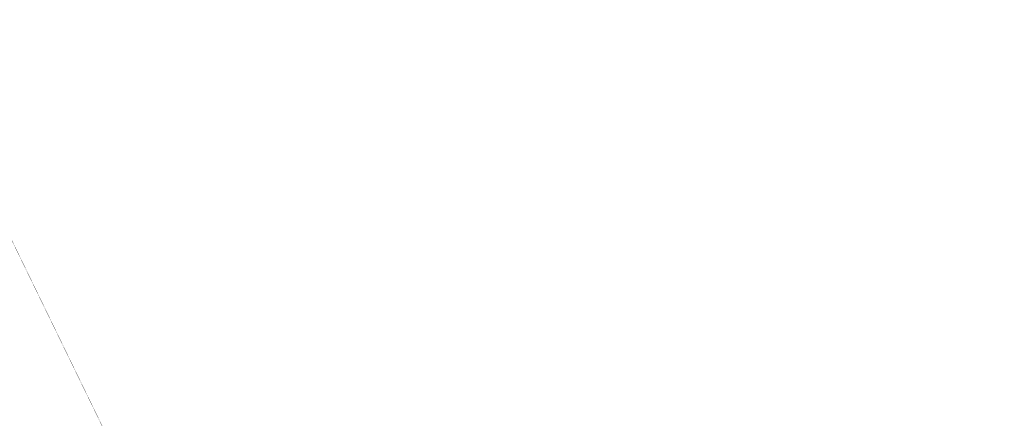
# Model space of a CAD drawing. Header units: metres. Extents: x 685671 to 686635, y 6588408 to 6589199.
# Tile 25 of 34: x 686081 to 686160, y 6588737 to 6588769. Entities that reach past the tile are written whole.
import ezdxf

# ---------------------------------------------------------------- set-up
doc = ezdxf.new("R2010")
doc.units = ezdxf.units.M
doc.linetypes.add('Kohtla-Järve PPA ühishoone G20$0$KATASTRIPIIR', pattern=[7, 4, -1, 1, -1])
doc.layers.add('Kohtla-Järve PPA ühishoone G20$0$PIIR', color=224, linetype='Continuous', lineweight=13)

# ---------------------------------------------------------------- blocks, each defined once
blk = doc.blocks.new('Kohtla-Järve PPA ühishoone G20')
at = {"layer": 'Kohtla-Järve PPA ühishoone G20$0$PIIR', "color": 1, "linetype": 'Kohtla-Järve PPA ühishoone G20$0$KATASTRIPIIR', "ltscale": 0.5, "const_width": 0.02, "flags": 128}
blk.add_lwpolyline([(685800.95, 6588616.43), (685918.33, 6588408.05), (685972.15, 6588410.14), (686022.9, 6588411.8), (686045.39, 6588414.3), (686115.8, 6588424.7), (686159.62, 6588431.17), (686144.11, 6588454.14), (686118.77, 6588491.66), (686014.07, 6588665.35), (686102.32, 6588706.02), (686071.52, 6588769.27), (686010.65, 6588734.9), (685902.48, 6588673.83), (685845.18, 6588641.42)], close=True, dxfattribs=at)

msp = doc.modelspace()

# ---------------------------------------------------------------- block references
at = {"color": 251, "true_color": 0x636466}
msp.add_blockref('Kohtla-Järve PPA ühishoone G20', (0, 0), dxfattribs=at)

doc.saveas('drawing.dxf')
